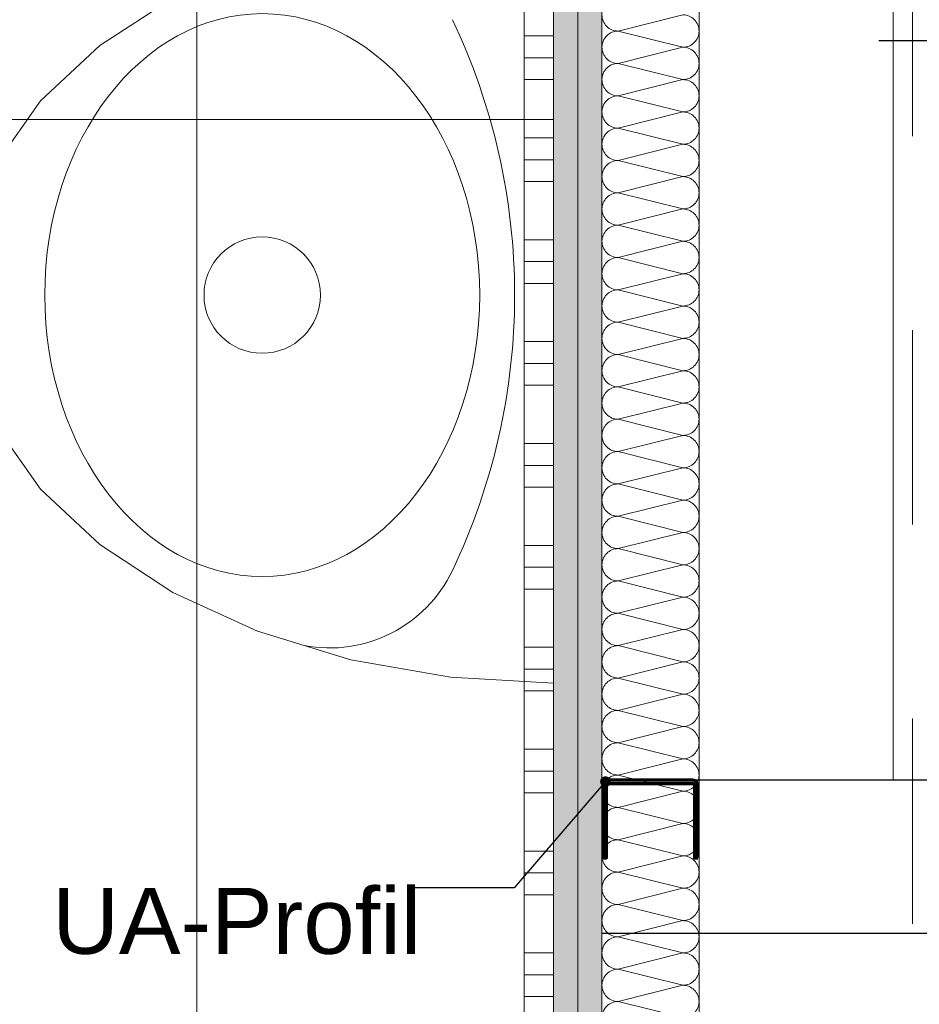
# Model space of a CAD drawing. Header units: metres. Extents: x -3.5 to 65.3, y -10.9 to 16.7.
# Tile 119 of 225: x 43.27 to 43.733, y 1.549 to 2.056. Entities that reach past the tile are written whole.
import ezdxf

# ---------------------------------------------------------------- set-up
doc = ezdxf.new("R2010")
doc.units = ezdxf.units.M
doc.header["$MEASUREMENT"] = 0
for name, pattern in [('DASHED', [0.015, 0.007, -0.008]), ('Strichlinie doppelt', [0.218722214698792, 0.105833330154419, -0.04233333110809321, 0.028222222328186, -0.04233333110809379]), ('Wipeout_Contour', [1, 0, -1])]:
    doc.linetypes.add(name, pattern=pattern)
for name, color, linetype in [('102 - Bemaßung_ Beschriftung.Detail_ Ausschnitt', 7, 'Continuous'), ('451 - Universal.Achsen Raster', 7, 'Continuous'), ('654 - Abdeckung.Wand Belag', 7, 'Continuous'), ('660 - Unterkonstruktion.Trockenbau', 7, 'Continuous'), ('Neubau_102 - Bemaßung_ Beschriftung.Detail_ Ausschnitt', 7, 'Continuous'), ('Neubau_606 - Struktur.Wand Innen Ausbau', 7, 'Continuous'), ('Neubau_650 - Abdeckung.Fußboden Aufbau', 7, 'Continuous'), ('Neubau_702 - Einrichtung.Möbel Sanitär', 7, 'Continuous'), ('Neubau_802 - HKLSE.Sanitär', 7, 'Continuous')]:
    doc.layers.add(name, color=color, linetype=linetype)
doc.styles.add('ERSTELLTER_STIL_1', font='txt')
doc.dimstyles.new('ERSTELLTER_STIL__1', dxfattribs={"dimtxt": 0.04, "dimasz": 0.02128, "dimexe": 0.18, "dimexo": 0.0625, "dimgap": 0, "dimtad": 1, "dimtih": 1, "dimtoh": 1, "dimzin": 0, "dimdsep": 46, "dimtxsty": 'ERSTELLTER_STIL_1', "dimblk": 'ARROWHEAD_2', "dimblk1": 'ARROWHEAD_2', "dimblk2": 'ARROWHEAD_2', "dimcen": 0.09, "dimse1": 1, "dimse2": 1, "dimclrd": 7, "dimclre": 7, "dimclrt": 7, "dimazin": 0, "dimtfac": 1, "dimtdec": 4, "dimtmove": 0, "dimatfit": 3, "dimfxl": 1, "dimtolj": 1, "dimtzin": 0, "dimarcsym": 0})
doc.dimstyles.new('ERSTELLTER_STIL__2', dxfattribs={"dimtxt": 0.04, "dimasz": 0.02128, "dimexe": 0.18, "dimexo": 0.0625, "dimgap": 0, "dimtad": 1, "dimtih": 1, "dimtoh": 1, "dimzin": 0, "dimdsep": 46, "dimtxsty": 'ERSTELLTER_STIL_1', "dimblk": 'ARROWHEAD_2', "dimblk1": 'ARROWHEAD_2', "dimblk2": 'ARROWHEAD_2', "dimcen": 0.09, "dimse1": 1, "dimse2": 1, "dimclrd": 7, "dimclre": 7, "dimclrt": 7, "dimazin": 0, "dimtfac": 1, "dimtdec": 4, "dimtmove": 2, "dimatfit": 3, "dimfxl": 1, "dimtolj": 1, "dimtzin": 0, "dimarcsym": 0})
doc.dimstyles.new('ERSTELLTER_STIL__3', dxfattribs={"dimtxt": 0.04, "dimasz": 0.02128, "dimexe": 0.18, "dimexo": 0.0625, "dimgap": 0, "dimtad": 1, "dimzin": 0, "dimdsep": 46, "dimtxsty": 'ERSTELLTER_STIL_1', "dimblk": 'ARROWHEAD_2', "dimblk1": 'ARROWHEAD_2', "dimblk2": 'ARROWHEAD_2', "dimcen": 0.09, "dimse1": 1, "dimse2": 1, "dimclrd": 7, "dimclre": 7, "dimclrt": 7, "dimazin": 0, "dimtfac": 1, "dimtdec": 4, "dimtmove": 0, "dimatfit": 3, "dimfxl": 1, "dimtolj": 1, "dimtzin": 0, "dimarcsym": 0})
doc.dimstyles.new('ERSTELLTER_STIL__6', dxfattribs={"dimtxt": 0.04, "dimasz": 0.02128, "dimexe": 0.18, "dimexo": 0.0625, "dimgap": 0, "dimtad": 1, "dimzin": 0, "dimdsep": 46, "dimtxsty": 'ERSTELLTER_STIL_1', "dimblk": 'ARROWHEAD_2', "dimblk1": 'ARROWHEAD_2', "dimblk2": 'ARROWHEAD_2', "dimcen": 0.09, "dimclrd": 7, "dimclre": 7, "dimclrt": 7, "dimazin": 0, "dimtfac": 1, "dimtdec": 4, "dimtmove": 0, "dimatfit": 3, "dimfxl": 1, "dimtolj": 1, "dimtzin": 0, "dimarcsym": 0})
doc.dimstyles.new('ERSTELLTER_STIL__7', dxfattribs={"dimtxt": 0.18, "dimasz": 0.010944, "dimexe": 0.18, "dimexo": 0.0625, "dimgap": 0, "dimtad": 0, "dimtih": 1, "dimtoh": 1, "dimdec": 4, "dimzin": 0, "dimdsep": 46, "dimcen": 0.09, "dimadec": 0, "dimazin": 0, "dimtfac": 1, "dimtdec": 4, "dimtmove": 0, "dimatfit": 3, "dimldrblk": 'ARROWHEAD_11', "dimfxl": 1, "dimtolj": 1, "dimtzin": 0, "dimarcsym": 0})
pattern_1 = [(45, (0, 0), (-0.007071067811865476, 0.007071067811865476), [0, -0.01])]

# ---------------------------------------------------------------- blocks, each defined once
blk = doc.blocks.new('*X67')
at = {"layer": 'Neubau_606 - Struktur.Wand Innen Ausbau', "color": 7, "linetype": 'Continuous', "lineweight": 5}
for p, q in [((43.57832191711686, 2.050013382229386), (43.61165524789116, 2.058346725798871)), ((43.57832191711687, 2.050013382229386), (43.61165525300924, 2.041680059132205)), ((43.57832192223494, 2.033346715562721), (43.61165525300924, 2.041680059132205)), ((43.57832192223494, 2.033346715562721), (43.61165525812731, 2.025013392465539)), ((43.57832192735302, 2.016680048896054), (43.61165525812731, 2.025013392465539)), ((43.57832192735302, 2.016680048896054), (43.61165526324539, 2.008346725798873)), ((43.57832193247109, 2.000013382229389), (43.61165526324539, 2.008346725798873)), ((43.57832193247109, 2.000013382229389), (43.61165526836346, 1.991680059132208)), ((43.57832193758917, 1.983346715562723), (43.61165526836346, 1.991680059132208)), ((43.57832193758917, 1.983346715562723), (43.61165527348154, 1.975013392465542)), ((43.57832194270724, 1.966680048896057), (43.61165527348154, 1.975013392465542)), ((43.57832194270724, 1.966680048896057), (43.61165527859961, 1.958346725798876)), ((43.57832194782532, 1.950013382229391), (43.61165527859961, 1.958346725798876)), ((43.57832194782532, 1.950013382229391), (43.61165528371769, 1.94168005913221)), ((43.57832195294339, 1.933346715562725), (43.61165528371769, 1.94168005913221)), ((43.57832195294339, 1.933346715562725), (43.61165528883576, 1.925013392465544)), ((43.57832195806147, 1.91668004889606), (43.61165528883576, 1.925013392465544)), ((43.57832195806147, 1.91668004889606), (43.61165529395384, 1.908346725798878)), ((43.57832196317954, 1.900013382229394), (43.61165529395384, 1.908346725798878)), ((43.57832196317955, 1.900013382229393), (43.61165529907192, 1.891680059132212)), ((43.57832196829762, 1.883346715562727), (43.61165529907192, 1.891680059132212)), ((43.57832196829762, 1.883346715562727), (43.61165530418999, 1.875013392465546)), ((43.5783219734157, 1.866680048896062), (43.61165530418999, 1.875013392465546)), ((43.5783219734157, 1.866680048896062), (43.61165530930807, 1.85834672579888)), ((43.57832197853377, 1.850013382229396), (43.61165530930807, 1.85834672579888)), ((43.57832197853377, 1.850013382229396), (43.61165531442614, 1.841680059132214)), ((43.57832198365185, 1.83334671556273), (43.61165531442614, 1.841680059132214)), ((43.57832198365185, 1.83334671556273), (43.61165531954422, 1.825013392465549)), ((43.57832198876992, 1.816680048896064), (43.61165531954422, 1.825013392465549)), ((43.57832198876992, 1.816680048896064), (43.61165532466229, 1.808346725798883)), ((43.578321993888, 1.800013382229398), (43.61165532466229, 1.808346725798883)), ((43.578321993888, 1.800013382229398), (43.61165532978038, 1.791680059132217)), ((43.57832199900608, 1.783346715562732), (43.61165532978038, 1.791680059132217)), ((43.57832199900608, 1.783346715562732), (43.61165533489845, 1.775013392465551)), ((43.57832200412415, 1.766680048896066), (43.61165533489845, 1.775013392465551)), ((43.57832200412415, 1.766680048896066), (43.61165534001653, 1.758346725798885)), ((43.57832200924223, 1.7500133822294), (43.61165534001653, 1.758346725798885)), ((43.57832200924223, 1.7500133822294), (43.6116553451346, 1.741680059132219)), ((43.5783220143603, 1.733346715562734), (43.6116553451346, 1.741680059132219)), ((43.5783220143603, 1.733346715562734), (43.61165535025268, 1.725013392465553)), ((43.57832201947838, 1.716680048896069), (43.61165535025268, 1.725013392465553)), ((43.57832201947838, 1.716680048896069), (43.61165535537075, 1.708346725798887)), ((43.57832202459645, 1.700013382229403), (43.61165535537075, 1.708346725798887)), ((43.57832202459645, 1.700013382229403), (43.61165536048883, 1.691680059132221)), ((43.57832202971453, 1.683346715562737), (43.61165536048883, 1.691680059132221)), ((43.57832202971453, 1.683346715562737), (43.6116553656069, 1.675013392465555)), ((43.5783220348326, 1.666680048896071), (43.6116553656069, 1.675013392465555)), ((43.5783220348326, 1.666680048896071), (43.61165537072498, 1.65834672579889)), ((43.57832203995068, 1.650013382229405), (43.61165537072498, 1.65834672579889)), ((43.57832203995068, 1.650013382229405), (43.61165537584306, 1.641680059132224)), ((43.57832204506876, 1.633346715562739), (43.61165537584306, 1.641680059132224)), ((43.57832204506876, 1.633346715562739), (43.61165538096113, 1.625013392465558)), ((43.57832205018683, 1.616680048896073), (43.61165538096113, 1.625013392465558)), ((43.57832205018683, 1.616680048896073), (43.61165538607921, 1.608346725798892)), ((43.57832205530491, 1.600013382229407), (43.61165538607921, 1.608346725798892)), ((43.57832205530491, 1.600013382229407), (43.61165539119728, 1.591680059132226)), ((43.57832206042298, 1.583346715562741), (43.61165539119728, 1.591680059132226)), ((43.57832206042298, 1.583346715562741), (43.61165539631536, 1.57501339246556)), ((43.57832206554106, 1.566680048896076), (43.61165539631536, 1.57501339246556)), ((43.57832206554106, 1.566680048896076), (43.61165540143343, 1.558346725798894)), ((43.57832207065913, 1.55001338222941), (43.61165540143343, 1.558346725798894)), ((43.57832207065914, 1.55001338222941), (43.61165540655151, 1.541680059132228))]:
    blk.add_line(p, q, dxfattribs=at)
for centre, radius, start, end in [((43.57832191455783, 2.058346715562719), 0.008333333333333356, 180.0000175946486, 270.0000175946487), ((43.61165525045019, 2.050013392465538), 0.0083333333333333, 1.759464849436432e-05, 90.00001759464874), ((43.57832191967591, 2.041680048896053), 0.008333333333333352, 90.00001759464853, 180.0000175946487), ((43.6116552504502, 2.050013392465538), 0.008333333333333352, 270.0000175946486, 1.759464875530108e-05), ((43.57832191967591, 2.041680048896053), 0.008333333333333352, 180.0000175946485, 270.0000175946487), ((43.61165525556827, 2.033346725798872), 0.008333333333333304, 1.759464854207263e-05, 90.0000175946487), ((43.57832192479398, 2.025013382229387), 0.008333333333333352, 90.00001759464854, 180.0000175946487), ((43.61165525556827, 2.033346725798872), 0.00833333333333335, 270.0000175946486, 1.759464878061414e-05), ((43.57832192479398, 2.025013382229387), 0.008333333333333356, 180.0000175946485, 270.0000175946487), ((43.61165526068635, 2.016680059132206), 0.008333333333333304, 1.759464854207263e-05, 90.0000175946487), ((43.57832192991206, 2.008346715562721), 0.008333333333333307, 90.00001759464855, 180.0000175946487), ((43.61165526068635, 2.016680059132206), 0.008333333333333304, 270.0000175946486, 1.759464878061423e-05), ((43.57832192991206, 2.008346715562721), 0.008333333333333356, 180.0000175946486, 270.0000175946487), ((43.61165526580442, 2.00001339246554), 0.0083333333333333, 1.759464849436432e-05, 90.00001759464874), ((43.57832193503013, 1.991680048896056), 0.008333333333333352, 90.00001759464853, 180.0000175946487), ((43.61165526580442, 2.000013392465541), 0.008333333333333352, 270.0000175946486, 1.759464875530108e-05), ((43.57832193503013, 1.991680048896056), 0.008333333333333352, 180.0000175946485, 270.0000175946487), ((43.6116552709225, 1.983346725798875), 0.008333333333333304, 1.759464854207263e-05, 90.0000175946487), ((43.57832194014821, 1.97501338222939), 0.008333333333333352, 90.00001759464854, 180.0000175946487), ((43.6116552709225, 1.983346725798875), 0.00833333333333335, 270.0000175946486, 1.759464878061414e-05), ((43.57832194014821, 1.97501338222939), 0.008333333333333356, 180.0000175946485, 270.0000175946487), ((43.61165527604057, 1.966680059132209), 0.008333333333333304, 1.759464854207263e-05, 90.0000175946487), ((43.57832194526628, 1.958346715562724), 0.008333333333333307, 90.00001759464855, 180.0000175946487), ((43.61165527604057, 1.966680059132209), 0.008333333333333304, 270.0000175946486, 1.759464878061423e-05), ((43.57832194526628, 1.958346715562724), 0.008333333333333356, 180.0000175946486, 270.0000175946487), ((43.61165528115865, 1.950013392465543), 0.0083333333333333, 1.759464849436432e-05, 90.00001759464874), ((43.57832195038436, 1.941680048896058), 0.008333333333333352, 90.00001759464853, 180.0000175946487), ((43.61165528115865, 1.950013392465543), 0.008333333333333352, 270.0000175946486, 1.759464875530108e-05), ((43.57832195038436, 1.941680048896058), 0.008333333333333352, 180.0000175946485, 270.0000175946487), ((43.61165528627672, 1.933346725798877), 0.008333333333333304, 1.759464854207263e-05, 90.0000175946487), ((43.57832195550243, 1.925013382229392), 0.008333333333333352, 90.00001759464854, 180.0000175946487), ((43.61165528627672, 1.933346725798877), 0.00833333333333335, 270.0000175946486, 1.759464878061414e-05), ((43.57832195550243, 1.925013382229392), 0.008333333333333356, 180.0000175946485, 270.0000175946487), ((43.6116552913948, 1.916680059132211), 0.008333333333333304, 1.759464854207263e-05, 90.0000175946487), ((43.57832196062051, 1.908346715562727), 0.008333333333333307, 90.00001759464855, 180.0000175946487), ((43.6116552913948, 1.916680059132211), 0.008333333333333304, 270.0000175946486, 1.759464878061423e-05), ((43.57832196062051, 1.908346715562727), 0.008333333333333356, 180.0000175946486, 270.0000175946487), ((43.61165529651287, 1.900013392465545), 0.0083333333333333, 1.759464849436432e-05, 90.00001759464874), ((43.57832196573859, 1.891680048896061), 0.008333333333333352, 90.00001759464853, 180.0000175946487), ((43.61165529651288, 1.900013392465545), 0.008333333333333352, 270.0000175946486, 1.759464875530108e-05), ((43.57832196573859, 1.891680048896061), 0.008333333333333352, 180.0000175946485, 270.0000175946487), ((43.61165530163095, 1.883346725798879), 0.008333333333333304, 1.759464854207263e-05, 90.0000175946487), ((43.57832197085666, 1.875013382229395), 0.008333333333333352, 90.00001759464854, 180.0000175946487), ((43.61165530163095, 1.883346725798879), 0.00833333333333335, 270.0000175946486, 1.759464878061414e-05), ((43.57832197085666, 1.875013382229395), 0.008333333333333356, 180.0000175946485, 270.0000175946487), ((43.61165530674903, 1.866680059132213), 0.008333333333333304, 1.759464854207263e-05, 90.0000175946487), ((43.57832197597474, 1.858346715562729), 0.008333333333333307, 90.00001759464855, 180.0000175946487), ((43.61165530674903, 1.866680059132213), 0.008333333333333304, 270.0000175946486, 1.759464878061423e-05), ((43.57832197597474, 1.858346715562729), 0.008333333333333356, 180.0000175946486, 270.0000175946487), ((43.6116553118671, 1.850013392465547), 0.0083333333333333, 1.759464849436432e-05, 90.00001759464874), ((43.57832198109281, 1.841680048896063), 0.008333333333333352, 90.00001759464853, 180.0000175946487), ((43.6116553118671, 1.850013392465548), 0.008333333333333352, 270.0000175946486, 1.759464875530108e-05), ((43.57832198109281, 1.841680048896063), 0.008333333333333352, 180.0000175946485, 270.0000175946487), ((43.61165531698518, 1.833346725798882), 0.008333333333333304, 1.759464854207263e-05, 90.0000175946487), ((43.57832198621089, 1.825013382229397), 0.008333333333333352, 90.00001759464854, 180.0000175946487), ((43.61165531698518, 1.833346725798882), 0.00833333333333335, 270.0000175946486, 1.759464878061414e-05), ((43.57832198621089, 1.825013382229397), 0.008333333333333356, 180.0000175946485, 270.0000175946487), ((43.61165532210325, 1.816680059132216), 0.008333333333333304, 1.759464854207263e-05, 90.0000175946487), ((43.57832199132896, 1.808346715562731), 0.008333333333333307, 90.00001759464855, 180.0000175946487), ((43.61165532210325, 1.816680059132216), 0.008333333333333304, 270.0000175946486, 1.759464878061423e-05), ((43.57832199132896, 1.808346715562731), 0.008333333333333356, 180.0000175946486, 270.0000175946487), ((43.61165532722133, 1.80001339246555), 0.0083333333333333, 1.759464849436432e-05, 90.00001759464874), ((43.57832199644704, 1.791680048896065), 0.008333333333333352, 90.00001759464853, 180.0000175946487), ((43.61165532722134, 1.80001339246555), 0.008333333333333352, 270.0000175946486, 1.759464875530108e-05), ((43.57832199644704, 1.791680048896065), 0.008333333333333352, 180.0000175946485, 270.0000175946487), ((43.61165533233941, 1.783346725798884), 0.008333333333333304, 1.759464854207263e-05, 90.0000175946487), ((43.57832200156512, 1.775013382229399), 0.008333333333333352, 90.00001759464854, 180.0000175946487), ((43.61165533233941, 1.783346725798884), 0.00833333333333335, 270.0000175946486, 1.759464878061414e-05), ((43.57832200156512, 1.775013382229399), 0.008333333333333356, 180.0000175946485, 270.0000175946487), ((43.61165533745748, 1.766680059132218), 0.008333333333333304, 1.759464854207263e-05, 90.0000175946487), ((43.57832200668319, 1.758346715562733), 0.008333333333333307, 90.00001759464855, 180.0000175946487), ((43.61165533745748, 1.766680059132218), 0.008333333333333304, 270.0000175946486, 1.759464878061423e-05), ((43.57832200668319, 1.758346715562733), 0.008333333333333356, 180.0000175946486, 270.0000175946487), ((43.61165534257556, 1.750013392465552), 0.0083333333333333, 1.759464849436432e-05, 90.00001759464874), ((43.57832201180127, 1.741680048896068), 0.008333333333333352, 90.00001759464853, 180.0000175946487), ((43.61165534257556, 1.750013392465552), 0.008333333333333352, 270.0000175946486, 1.759464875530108e-05), ((43.57832201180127, 1.741680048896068), 0.008333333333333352, 180.0000175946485, 270.0000175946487), ((43.61165534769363, 1.733346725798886), 0.008333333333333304, 1.759464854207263e-05, 90.0000175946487), ((43.57832201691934, 1.725013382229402), 0.008333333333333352, 90.00001759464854, 180.0000175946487), ((43.61165534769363, 1.733346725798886), 0.00833333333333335, 270.0000175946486, 1.759464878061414e-05), ((43.57832201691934, 1.725013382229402), 0.008333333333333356, 180.0000175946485, 270.0000175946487), ((43.61165535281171, 1.71668005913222), 0.008333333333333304, 1.759464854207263e-05, 90.0000175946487), ((43.57832202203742, 1.708346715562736), 0.008333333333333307, 90.00001759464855, 180.0000175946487), ((43.61165535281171, 1.71668005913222), 0.008333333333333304, 270.0000175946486, 1.759464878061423e-05), ((43.57832202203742, 1.708346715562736), 0.008333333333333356, 180.0000175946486, 270.0000175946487), ((43.61165535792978, 1.700013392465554), 0.0083333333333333, 1.759464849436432e-05, 90.00001759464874), ((43.57832202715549, 1.69168004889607), 0.008333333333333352, 90.00001759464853, 180.0000175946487), ((43.61165535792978, 1.700013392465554), 0.008333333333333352, 270.0000175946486, 1.759464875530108e-05), ((43.57832202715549, 1.69168004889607), 0.008333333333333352, 180.0000175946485, 270.0000175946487), ((43.61165536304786, 1.683346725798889), 0.008333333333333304, 1.759464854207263e-05, 90.0000175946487), ((43.57832203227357, 1.675013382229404), 0.008333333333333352, 90.00001759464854, 180.0000175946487), ((43.61165536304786, 1.683346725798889), 0.00833333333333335, 270.0000175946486, 1.759464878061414e-05), ((43.57832203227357, 1.675013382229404), 0.008333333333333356, 180.0000175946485, 270.0000175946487), ((43.61165536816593, 1.666680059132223), 0.008333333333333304, 1.759464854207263e-05, 90.0000175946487), ((43.57832203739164, 1.658346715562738), 0.008333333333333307, 90.00001759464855, 180.0000175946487), ((43.61165536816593, 1.666680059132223), 0.008333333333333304, 270.0000175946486, 1.759464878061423e-05), ((43.57832203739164, 1.658346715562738), 0.008333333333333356, 180.0000175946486, 270.0000175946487), ((43.61165537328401, 1.650013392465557), 0.0083333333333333, 1.759464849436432e-05, 90.00001759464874), ((43.57832204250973, 1.641680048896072), 0.008333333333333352, 90.00001759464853, 180.0000175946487), ((43.61165537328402, 1.650013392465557), 0.008333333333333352, 270.0000175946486, 1.759464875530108e-05), ((43.57832204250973, 1.641680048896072), 0.008333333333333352, 180.0000175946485, 270.0000175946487), ((43.61165537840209, 1.633346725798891), 0.008333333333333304, 1.759464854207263e-05, 90.0000175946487), ((43.5783220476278, 1.625013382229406), 0.008333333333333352, 90.00001759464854, 180.0000175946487), ((43.61165537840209, 1.633346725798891), 0.00833333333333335, 270.0000175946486, 1.759464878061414e-05), ((43.5783220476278, 1.625013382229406), 0.008333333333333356, 180.0000175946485, 270.0000175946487), ((43.61165538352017, 1.616680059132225), 0.008333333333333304, 1.759464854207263e-05, 90.0000175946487), ((43.57832205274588, 1.60834671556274), 0.008333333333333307, 90.00001759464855, 180.0000175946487), ((43.61165538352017, 1.616680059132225), 0.008333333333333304, 270.0000175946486, 1.759464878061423e-05), ((43.57832205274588, 1.60834671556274), 0.008333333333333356, 180.0000175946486, 270.0000175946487), ((43.61165538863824, 1.600013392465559), 0.0083333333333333, 1.759464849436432e-05, 90.00001759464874), ((43.57832205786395, 1.591680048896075), 0.008333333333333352, 90.00001759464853, 180.0000175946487), ((43.61165538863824, 1.600013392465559), 0.008333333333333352, 270.0000175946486, 1.759464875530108e-05), ((43.57832205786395, 1.591680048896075), 0.008333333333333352, 180.0000175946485, 270.0000175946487), ((43.61165539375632, 1.583346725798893), 0.008333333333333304, 1.759464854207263e-05, 90.0000175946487), ((43.57832206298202, 1.575013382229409), 0.008333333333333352, 90.00001759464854, 180.0000175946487), ((43.61165539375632, 1.583346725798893), 0.00833333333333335, 270.0000175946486, 1.759464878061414e-05), ((43.57832206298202, 1.575013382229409), 0.008333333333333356, 180.0000175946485, 270.0000175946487), ((43.61165539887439, 1.566680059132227), 0.008333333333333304, 1.759464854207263e-05, 90.0000175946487), ((43.5783220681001, 1.558346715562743), 0.008333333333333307, 90.00001759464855, 180.0000175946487), ((43.61165539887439, 1.566680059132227), 0.008333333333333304, 270.0000175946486, 1.759464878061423e-05), ((43.5783220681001, 1.558346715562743), 0.008333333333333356, 180.0000175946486, 270.0000175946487), ((43.61165540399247, 1.550013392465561), 0.0083333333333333, 1.759464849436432e-05, 90.00001759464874), ((43.57832207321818, 1.541680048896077), 0.008333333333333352, 90.00001759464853, 180.0000175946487), ((43.61165540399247, 1.550013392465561), 0.008333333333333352, 270.0000175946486, 1.759464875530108e-05)]:
    blk.add_arc(centre, radius, start, end, dxfattribs=at)
blk = doc.blocks.new('*X96')
at = {"layer": '654 - Abdeckung.Wand Belag', "color": 7, "linetype": 'Continuous', "lineweight": 5}
for p, q in [((43.52998697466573, 2.047500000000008), (43.54498697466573, 2.047500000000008)), ((43.52998696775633, 2.036250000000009), (43.54498696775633, 2.036250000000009)), ((43.52998696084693, 2.025000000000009), (43.54498696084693, 2.025000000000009)), ((43.52998694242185, 1.995000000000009), (43.54498694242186, 1.995000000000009)), ((43.52998693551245, 1.983750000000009), (43.54498693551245, 1.983750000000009)), ((43.52998692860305, 1.972500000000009), (43.54498692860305, 1.972500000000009)), ((43.52998691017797, 1.942500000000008), (43.54498691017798, 1.942500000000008)), ((43.52998690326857, 1.931250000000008), (43.54498690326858, 1.931250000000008)), ((43.52998689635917, 1.920000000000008), (43.54498689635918, 1.920000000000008)), ((43.5299868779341, 1.890000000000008), (43.5449868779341, 1.890000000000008)), ((43.5299868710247, 1.878750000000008), (43.5449868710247, 1.878750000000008)), ((43.52998686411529, 1.867500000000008), (43.54498686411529, 1.867500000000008)), ((43.52998684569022, 1.837500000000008), (43.54498684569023, 1.837500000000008)), ((43.52998683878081, 1.826250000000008), (43.54498683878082, 1.826250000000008)), ((43.52998683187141, 1.815000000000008), (43.54498683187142, 1.815000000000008)), ((43.52998681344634, 1.785000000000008), (43.54498681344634, 1.785000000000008)), ((43.52998680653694, 1.773750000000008), (43.54498680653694, 1.773750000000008)), ((43.52998679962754, 1.762500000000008), (43.54498679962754, 1.762500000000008)), ((43.52998678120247, 1.732500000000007), (43.54498678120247, 1.732500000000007)), ((43.52998677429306, 1.721250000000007), (43.54498677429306, 1.721250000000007)), ((43.52998676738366, 1.710000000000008), (43.54498676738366, 1.710000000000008)), ((43.52998674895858, 1.680000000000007), (43.54498674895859, 1.680000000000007)), ((43.52998674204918, 1.668750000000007), (43.54498674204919, 1.668750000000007)), ((43.52998673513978, 1.657500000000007), (43.54498673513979, 1.657500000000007)), ((43.52998671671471, 1.627500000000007), (43.54498671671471, 1.627500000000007)), ((43.52998670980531, 1.616250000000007), (43.54498670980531, 1.616250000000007)), ((43.5299867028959, 1.605000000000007), (43.5449867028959, 1.605000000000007)), ((43.52998668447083, 1.575000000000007), (43.54498668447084, 1.575000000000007)), ((43.52998667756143, 1.563750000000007), (43.54498667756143, 1.563750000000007)), ((43.52998667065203, 1.552500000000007), (43.54498667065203, 1.552500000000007))]:
    blk.add_line(p, q, dxfattribs=at)
blk = doc.blocks.new('*D177')
at = {"layer": '102 - Bemaßung_ Beschriftung.Detail_ Ausschnitt', "color": 7, "linetype": 'Continuous', "lineweight": 5}
for p, q in [((41.86494027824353, 1.076299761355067), (41.86494027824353, 1.118299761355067)), ((43.54498796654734, 1.076299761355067), (43.54498796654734, 1.118299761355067)), ((41.85185655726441, 1.083299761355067), (41.8680223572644, 1.111299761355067)), ((41.87302317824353, 1.111299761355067), (41.85685737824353, 1.083299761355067)), ((43.55307086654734, 1.111299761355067), (43.53690506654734, 1.083299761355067)), ((41.86494027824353, 1.097299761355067), (43.54498796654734, 1.097299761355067))]:
    blk.add_line(p, q, dxfattribs=at)
at = {"layer": '102 - Bemaßung_ Beschriftung.Detail_ Ausschnitt', "color": 7, "lineweight": 5, "insert": (42.65175252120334, 1.105299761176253), "char_height": 0.04, "attachment_point": 7, "style": 'ERSTELLTER_STIL_1'}
blk.add_mtext('\\A1;{\\pql;\\fArial|b0|i0|c0|p38;1,68}', dxfattribs=at)
blk = doc.blocks.new('ARROWHEAD_2')
at = {"color": 0, "linetype": 'Continuous', "lineweight": 0}
for p, q in [((-0.3781315, -0.655), (0.3781315, 0.655)), ((0, 0), (-1, 0))]:
    blk.add_line(p, q, dxfattribs=at)
blk = doc.blocks.new('*D178')
at = {"layer": '102 - Bemaßung_ Beschriftung.Detail_ Ausschnitt', "color": 7, "linetype": 'Continuous', "lineweight": 5}
for p, q in [((43.54498796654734, 1.076299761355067), (43.54498796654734, 1.118299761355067)), ((43.61998899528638, 1.076299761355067), (43.61998899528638, 1.118299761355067)), ((43.55307086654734, 1.111299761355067), (43.53690506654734, 1.083299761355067)), ((43.62807189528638, 1.111299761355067), (43.61190609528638, 1.083299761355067)), ((43.54498796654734, 1.097299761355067), (43.61998899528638, 1.097299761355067))]:
    blk.add_line(p, q, dxfattribs=at)
at = {"layer": '102 - Bemaßung_ Beschriftung.Detail_ Ausschnitt', "color": 7, "lineweight": 5, "insert": (43.55729438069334, 1.116363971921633), "char_height": 0.04, "attachment_point": 7, "style": 'ERSTELLTER_STIL_1'}
blk.add_mtext('\\A1;{\\pql;\\fArial|b0|i0|c0|p38;7\\fArial|b0|i0|c0|p38;\\A1{\\H.66x;\\S5^  ;}}', dxfattribs=at)
at = {"color": 254, "linetype": 'Wipeout_Contour', "lineweight": 0, "ltscale": 174.4006806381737}
blk.add_wipeout([(43.54872295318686, 1.1082269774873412), (43.61625400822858, 1.1082269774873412), (43.61625400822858, 1.1653698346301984), (43.54872295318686, 1.1653698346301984)], dxfattribs=at).dxf.layer = '102 - Bemaßung_ Beschriftung.Detail_ Ausschnitt'
blk = doc.blocks.new('*D179')
at = {"layer": '102 - Bemaßung_ Beschriftung.Detail_ Ausschnitt', "color": 7, "linetype": 'Continuous', "lineweight": 5}
for p, q in [((43.61998899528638, 1.076299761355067), (43.61998899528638, 1.118299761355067)), ((43.86498945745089, 1.076299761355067), (43.86498945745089, 1.118299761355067)), ((43.62807189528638, 1.111299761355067), (43.61190609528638, 1.083299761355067)), ((43.87307236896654, 1.111299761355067), (43.85690656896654, 1.083299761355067)), ((43.61998899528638, 1.097299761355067), (43.86498945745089, 1.097299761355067))]:
    blk.add_line(p, q, dxfattribs=at)
at = {"layer": '102 - Bemaßung_ Beschriftung.Detail_ Ausschnitt', "color": 7, "lineweight": 5, "insert": (43.70211793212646, 1.104865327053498), "char_height": 0.04, "attachment_point": 7, "style": 'ERSTELLTER_STIL_1'}
blk.add_mtext('\\A1;{\\pql;\\fArial|b0|i0|c0|p38;24\\fArial|b0|i0|c0|p38;\\A1{\\H.66x;\\S5^  ;}}', dxfattribs=at)
blk = doc.blocks.new('*D253')
at = {"layer": '102 - Bemaßung_ Beschriftung.Detail_ Ausschnitt', "color": 7, "linetype": 'Continuous', "lineweight": 5}
for p, q in [((43.5449891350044, 2.77398178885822), (43.5449891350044, 2.815981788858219)), ((43.56998882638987, 2.77398178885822), (43.56998882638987, 2.815981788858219)), ((43.5530720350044, 2.808981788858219), (43.5369062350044, 2.78098178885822)), ((43.57807180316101, 2.808981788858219), (43.56190600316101, 2.78098178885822)), ((43.5312971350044, 2.79498178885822), (43.5449891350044, 2.79498178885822)), ((43.5449891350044, 2.79498178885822), (43.56998882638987, 2.79498178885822))]:
    blk.add_line(p, q, dxfattribs=at)
at = {"layer": '102 - Bemaßung_ Beschriftung.Detail_ Ausschnitt', "color": 7, "lineweight": 5, "insert": (43.54479426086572, 2.81706620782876), "char_height": 0.04, "attachment_point": 7, "style": 'ERSTELLTER_STIL_1'}
blk.add_mtext('\\A1;{\\pql;\\fArial|b0|i0|c0|p38;2\\fArial|b0|i0|c0|p38;\\A1{\\H.66x;\\S5^  ;}}', dxfattribs=at)
at = {"color": 254, "linetype": 'Wipeout_Contour', "lineweight": 0, "ltscale": 174.6604524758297}
blk.add_wipeout([(43.53622283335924, 2.808929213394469), (43.60375388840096, 2.808929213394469), (43.60375388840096, 2.866072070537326), (43.53622283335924, 2.866072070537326)], dxfattribs=at).dxf.layer = '102 - Bemaßung_ Beschriftung.Detail_ Ausschnitt'
blk = doc.blocks.new('*D254')
at = {"layer": '102 - Bemaßung_ Beschriftung.Detail_ Ausschnitt', "color": 7, "linetype": 'Continuous', "lineweight": 5}
for p, q in [((43.71998890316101, 2.77398178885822), (43.71998890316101, 2.815981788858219)), ((43.57807180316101, 2.808981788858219), (43.56190600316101, 2.78098178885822)), ((43.72807180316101, 2.808981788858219), (43.71190600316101, 2.78098178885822)), ((43.56998890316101, 2.79498178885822), (43.71998890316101, 2.79498178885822))]:
    blk.add_line(p, q, dxfattribs=at)
at = {"layer": '102 - Bemaßung_ Beschriftung.Detail_ Ausschnitt', "color": 7, "lineweight": 5, "insert": (43.61463450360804, 2.802981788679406), "char_height": 0.04, "attachment_point": 7, "style": 'ERSTELLTER_STIL_1'}
blk.add_mtext('\\A1;{\\pql;\\fArial|b0|i0|c0|p38;15}', dxfattribs=at)
at = {"color": 254, "linetype": 'Wipeout_Contour', "lineweight": 0, "ltscale": 174.6604524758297}
blk.add_wipeout([(43.53622283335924, 2.808929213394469), (43.60375388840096, 2.808929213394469), (43.60375388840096, 2.866072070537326), (43.53622283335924, 2.866072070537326)], dxfattribs=at).dxf.layer = '102 - Bemaßung_ Beschriftung.Detail_ Ausschnitt'
blk = doc.blocks.new('*D255')
at = {"layer": '102 - Bemaßung_ Beschriftung.Detail_ Ausschnitt', "color": 7, "linetype": 'Continuous', "lineweight": 5}
for p, q in [((43.71998890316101, 2.77398178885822), (43.71998890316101, 2.815981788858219)), ((43.75998980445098, 2.77398178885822), (43.75998980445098, 2.815981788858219)), ((43.72807180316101, 2.808981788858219), (43.71190600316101, 2.78098178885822)), ((43.76807270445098, 2.808981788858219), (43.75190690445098, 2.78098178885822)), ((43.71998890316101, 2.79498178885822), (43.75998980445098, 2.79498178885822))]:
    blk.add_line(p, q, dxfattribs=at)
at = {"layer": '102 - Bemaßung_ Beschriftung.Detail_ Ausschnitt', "color": 7, "lineweight": 5, "insert": (43.72667727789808, 2.80519117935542), "char_height": 0.04, "attachment_point": 7, "style": 'ERSTELLTER_STIL_1'}
blk.add_mtext('\\A1;{\\pql;\\fArial|b0|i0|c0|p38;4}', dxfattribs=at)
blk = doc.blocks.new('*D272')
at = {"layer": '102 - Bemaßung_ Beschriftung.Detail_ Ausschnitt', "color": 7, "linetype": 'Continuous', "lineweight": 5}
for p, q in [((43.03098879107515, 1.67207972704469), (43.05898879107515, 1.65591392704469)), ((43.06598879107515, 1.66399682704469), (43.02398879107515, 1.66399682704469)), ((43.04498879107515, 1.383998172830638), (43.04498879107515, 1.66399682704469)), ((43.03098879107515, 1.392081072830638), (43.05898879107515, 1.375915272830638)), ((43.06598879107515, 1.383998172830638), (43.02398879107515, 1.383998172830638))]:
    blk.add_line(p, q, dxfattribs=at)
at = {"layer": '102 - Bemaßung_ Beschriftung.Detail_ Ausschnitt', "color": 7, "lineweight": 5, "insert": (43.03698879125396, 1.493643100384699), "char_height": 0.04, "attachment_point": 7, "rotation": 90, "style": 'ERSTELLTER_STIL_1'}
blk.add_mtext('\\A1;{\\pql;\\fArial|b0|i0|c0|p38;28}', dxfattribs=at)
blk = doc.blocks.new('*D273')
at = {"layer": '102 - Bemaßung_ Beschriftung.Detail_ Ausschnitt', "color": 7, "linetype": 'Continuous', "lineweight": 5}
for p, q in [((43.03098879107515, 2.172079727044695), (43.05898879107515, 2.155913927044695)), ((43.06598879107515, 2.163996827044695), (43.02398879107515, 2.163996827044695)), ((43.04498879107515, 1.66399682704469), (43.04498879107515, 2.163996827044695)), ((43.03098879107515, 1.67207972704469), (43.05898879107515, 1.65591392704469)), ((43.06598879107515, 1.66399682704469), (43.02398879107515, 1.66399682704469))]:
    blk.add_line(p, q, dxfattribs=at)
at = {"layer": '102 - Bemaßung_ Beschriftung.Detail_ Ausschnitt', "color": 7, "lineweight": 5, "insert": (43.03698879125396, 1.883642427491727), "char_height": 0.04, "attachment_point": 7, "rotation": 90, "style": 'ERSTELLTER_STIL_1'}
blk.add_mtext('\\A1;{\\pql;\\fArial|b0|i0|c0|p38;50}', dxfattribs=at)
blk = doc.blocks.new('*D399')
at = {"layer": '102 - Bemaßung_ Beschriftung.Detail_ Ausschnitt', "color": 7, "linetype": 'Continuous', "lineweight": 5}
for p, q in [((43.21198916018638, 0.9762997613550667), (43.21198916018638, 1.018299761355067)), ((43.54498915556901, 0.9762997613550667), (43.54498915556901, 1.018299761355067)), ((43.22007206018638, 1.011299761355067), (43.20390626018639, 0.9832997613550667)), ((43.53690625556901, 0.9832997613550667), (43.55307205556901, 1.011299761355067)), ((43.21198916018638, 0.9972997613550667), (43.54498915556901, 0.9972997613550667)), ((43.54498915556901, 0.9972997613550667), (43.55868115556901, 0.9972997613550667))]:
    blk.add_line(p, q, dxfattribs=at)
at = {"layer": '102 - Bemaßung_ Beschriftung.Detail_ Ausschnitt', "color": 7, "lineweight": 5, "insert": (43.33811785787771, 1.004614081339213), "char_height": 0.04, "attachment_point": 7, "style": 'ERSTELLTER_STIL_1'}
blk.add_mtext('\\A1;{\\pql;\\fArial|b0|i0|c0|p38;33\\fArial|b0|i0|c0|p38;\\A1{\\H.66x;\\S3^  ;}}', dxfattribs=at)
blk = doc.blocks.new('*D428')
at = {"layer": '102 - Bemaßung_ Beschriftung.Detail_ Ausschnitt', "color": 7, "linetype": 'Continuous', "lineweight": 5}
for p, q in [((43.34736669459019, 3.72808139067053), (43.3753666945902, 3.71191559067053)), ((43.9649899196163, 3.71999849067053), (43.34036669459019, 3.71999849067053)), ((43.3613666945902, 0.7099822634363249), (43.3613666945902, 3.71999849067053)), ((43.34736669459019, 0.7180651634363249), (43.3753666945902, 0.7018993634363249)), ((43.72998899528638, 0.7099822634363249), (43.34036669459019, 0.7099822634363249)), ((43.3613666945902, 0.6962902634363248), (43.3613666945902, 0.7099822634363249))]:
    blk.add_line(p, q, dxfattribs=at)
at = {"color": 254, "linetype": 'Wipeout_Contour', "lineweight": 0, "ltscale": 173.5712449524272}
blk.add_wipeout([(43.36086669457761, 2.154278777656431), (43.36086669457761, 2.2757019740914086), (43.30586669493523, 2.2757019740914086), (43.30586669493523, 2.154278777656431)], dxfattribs=at).dxf.layer = '102 - Bemaßung_ Beschriftung.Detail_ Ausschnitt'
at = {"layer": '102 - Bemaßung_ Beschriftung.Detail_ Ausschnitt', "color": 7, "lineweight": 5, "insert": (43.35336669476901, 2.161778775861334), "char_height": 0.04, "attachment_point": 7, "rotation": 90, "style": 'ERSTELLTER_STIL_1'}
blk.add_mtext('\\A1;{\\pql;\\fArial|b0|i0|c0|p38;3,01}', dxfattribs=at)
blk = doc.blocks.new('ARROWHEAD_11')
at = {"color": 0, "linetype": 'Continuous', "lineweight": 0}
blk.add_line((0, 0), (-1, 0), dxfattribs=at)
at = {"color": 0, "linetype": 'Continuous', "lineweight": 0, "const_width": 0.25, "flags": 128}
blk.add_lwpolyline([(-0.125, 0, 1), (0.125, 0, 1)], format="xyb", close=True, dxfattribs=at)

msp = doc.modelspace()

# ---------------------------------------------------------------- hatches: boundary and pattern name
at = {"layer": 'Neubau_606 - Struktur.Wand Innen Ausbau', "linetype": 'Continuous', "lineweight": 0, "true_color": 0x000000}
h = msp.add_hatch(dxfattribs=at)
h.set_pattern_fill('Gips_0001', color=18, style=0, pattern_type=2)
h.set_pattern_definition(pattern_1)
h.paths.add_polyline_path([(43.5449879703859, 4.047501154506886), (43.5449891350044, 0.2550000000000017), (43.55748913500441, 0.2550000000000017), (43.55748797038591, 4.047501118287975)])
h = msp.add_hatch(dxfattribs=at)
h.set_pattern_fill('Gips_0001', color=18, style=0, pattern_type=2)
h.set_pattern_definition(pattern_1)
h.paths.add_polyline_path([(43.56998799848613, 4.035001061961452), (43.55748797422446, 4.035001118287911), (43.55748915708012, 0.2550000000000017), (43.56998912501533, 0.2550000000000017)])
at = {"layer": 'Neubau_650 - Abdeckung.Fußboden Aufbau', "linetype": 'Continuous', "lineweight": 13, "true_color": 0xafafaf}
h = msp.add_hatch(dxfattribs=at)
h.set_pattern_fill('Raster_60x60_Fuge_2mm_0001', color=253, style=0, pattern_type=2)
h.set_pattern_definition([(0, (42.60998891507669, 3.809998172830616), (0, 0.602), []), (90, (42.60998891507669, 3.809998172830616), (-0.602, 0), [])])
h.paths.add_polyline_path([(42.32498899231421, 3.809998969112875), (40.37997499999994, 3.810000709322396), (40.37997499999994, 0.2550001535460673), (43.54498915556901, 0.2550001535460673), (43.54498899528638, 0.3299999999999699, -0.414213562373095), (43.49498899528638, 0.2799999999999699, -0.414213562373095), (43.44498899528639, 0.3299999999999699, -0.414213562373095), (43.3949889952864, 0.2799999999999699, -0.414213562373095), (43.34498899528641, 0.3299999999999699, -0.414213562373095), (43.3949889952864, 0.3799999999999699, -0.414213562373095), (43.44498899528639, 0.3299999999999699, -0.414213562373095), (43.49498899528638, 0.3799999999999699, -0.414213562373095), (43.54498899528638, 0.3299999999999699), (43.54498915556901, 3.809998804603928), (43.20998889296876, 3.809998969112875), (43.20998889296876, 3.934999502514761), (42.32498899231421, 3.934999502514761)])

# ---------------------------------------------------------------- linework, layer by layer
at = {"layer": '654 - Abdeckung.Wand Belag', "color": 7, "linetype": 'Continuous', "lineweight": 5, "flags": 128}
for points in [[(43.52998804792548, 3.794998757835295), (43.52998588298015, 0.2699999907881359)], [(43.54498587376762, 0.2550000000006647), (43.54498804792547, 3.794998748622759)]]:
    msp.add_lwpolyline(points, dxfattribs=at)
at = {"layer": 'Neubau_606 - Struktur.Wand Innen Ausbau', "color": 1, "linetype": 'Continuous', "lineweight": 5}
for p, q in [((43.55748797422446, 4.035001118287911), (43.55748913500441, 0.2550000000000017)), ((43.56998798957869, 3.985001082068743), (43.56998899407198, 0.7099822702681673))]:
    msp.add_line(p, q, dxfattribs=at)
at = {"layer": 'Neubau_606 - Struktur.Wand Innen Ausbau', "color": 1, "linetype": 'Continuous', "lineweight": 5, "flags": 128}
for points in [[(43.61998899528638, 0.7099822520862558), (43.61998798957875, 3.985000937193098)], [(43.54498804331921, 3.809998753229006), (43.5449891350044, 0.2550000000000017)]]:
    msp.add_lwpolyline(points, dxfattribs=at)
at = {"layer": 'Neubau_650 - Abdeckung.Fußboden Aufbau', "color": 1, "linetype": 'Continuous', "lineweight": 13, "flags": 128}
msp.add_lwpolyline([(43.20998889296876, 3.934999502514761), (43.20998889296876, 3.809998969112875), (43.54498915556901, 3.809998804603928), (43.54498915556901, 0.3299999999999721)], dxfattribs=at)
at = {"layer": 'Neubau_702 - Einrichtung.Möbel Sanitär', "color": 1, "linetype": 'Continuous', "lineweight": 9, "flags": 128}
msp.add_lwpolyline([(43.54498990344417, 1.713992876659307), (43.49202724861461, 1.717032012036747), (43.44067391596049, 1.726055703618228), (43.39249025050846, 1.740789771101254), (43.34894028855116, 1.760786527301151), (43.31134727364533, 1.785438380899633), (43.2808534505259, 1.813996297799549), (43.25838535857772, 1.845592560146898), (43.24462567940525, 1.879267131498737), (43.2399924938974, 1.913996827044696), (43.24462657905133, 1.948726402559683), (43.25838713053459, 1.982400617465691), (43.28085604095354, 2.013996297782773), (43.31135060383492, 2.042553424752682), (43.34894425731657, 2.06720430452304), (43.39249473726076, 2.087199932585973), (43.44067878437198, 2.101932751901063), (43.49203235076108, 2.110955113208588), (43.54499508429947, 2.113992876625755), (43.54499249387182, 1.913992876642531)], close=True, dxfattribs=at)
at = {"layer": 'Neubau_702 - Einrichtung.Möbel Sanitär', "color": 1, "linetype": 'Continuous', "lineweight": 9}
msp.add_circle((43.3949924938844, 1.913994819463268), 0.03, dxfattribs=at)
for centre, radius, start, end in [((43.19484321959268, 1.913997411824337), 0.3301492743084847, 359.999257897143, 25.45183625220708), ((43.19484321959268, 1.913997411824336), 0.3301492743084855, 334.5466799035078, 359.9992578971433), ((43.42972126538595, 1.80220113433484), 0.07002218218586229, 259.1847275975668, 334.5466799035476)]:
    msp.add_arc(centre, radius, start, end, dxfattribs=at)
msp.add_ellipse((43.3949924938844, 1.913994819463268), major_axis=(1.878060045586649e-06, 0.1449999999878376), ratio=0.7724137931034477, dxfattribs=at)
at = {"layer": 'Neubau_802 - HKLSE.Sanitär', "color": 1, "linetype": 'Continuous', "lineweight": 9}
for p, q in [((43.56998890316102, 2.163996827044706), (43.56998890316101, 1.663996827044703)), ((43.71998890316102, 2.163996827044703), (43.71998890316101, 1.6639968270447)), ((43.71998890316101, 1.6639968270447), (43.56998890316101, 1.663996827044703))]:
    msp.add_line(p, q, dxfattribs=at)
at = {"layer": 'Neubau_802 - HKLSE.Sanitär', "color": 1, "linetype": 'DASHED', "lineweight": 9, "flags": 128}
for points in [[(43.56998890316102, 2.163996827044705), (43.56998890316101, 1.663996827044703)], [(43.71998890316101, 1.6639968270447), (43.71998890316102, 2.163996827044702)], [(43.56998890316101, 1.663996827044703), (43.71998890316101, 1.6639968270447)]]:
    msp.add_lwpolyline(points, dxfattribs=at)

# ---------------------------------------------------------------- block references
at = {"layer": '654 - Abdeckung.Wand Belag', "color": 7, "lineweight": 5}
msp.add_blockref('*X96', (0, 0), dxfattribs=at)
at = {"layer": 'Neubau_606 - Struktur.Wand Innen Ausbau', "color": 1, "lineweight": 13}
msp.add_blockref('*X67', (0, 0), dxfattribs=at)

# ---------------------------------------------------------------- dimensions: what is measured, and where the dimension line sits
at = {"layer": '102 - Bemaßung_ Beschriftung.Detail_ Ausschnitt', "color": 7, "linetype": 'Continuous', "lineweight": 5}
dim = msp.add_linear_dim(base=(43.54498796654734, 1.097299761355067), p1=(41.86494027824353, 0.9299668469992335), p2=(43.54498796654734, 4.060001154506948), dimstyle='ERSTELLTER_STIL__1', dxfattribs=at)
dim.commit()
dim.dimension.update_dxf_attribs({"geometry": '*D177', "text_midpoint": (42.70370552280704, 1.125299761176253), "dimtype": 160})

# ---------------------------------------------------------------- next in the draw order: dimensions: what is measured, and where the dimension line sits
dim = msp.add_linear_dim(base=(43.61998899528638, 1.097299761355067), p1=(43.54498796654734, 4.060001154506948), p2=(43.61998899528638, 0.7099822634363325), dimstyle='ERSTELLTER_STIL__2', dxfattribs=at)
dim.commit()
dim.dimension.update_dxf_attribs({"geometry": '*D178', "text_midpoint": (43.62656498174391, 1.136798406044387), "dimtype": 160})

# ---------------------------------------------------------------- next in the draw order: dimensions: what is measured, and where the dimension line sits
dim = msp.add_linear_dim(base=(43.86498946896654, 1.097299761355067), p1=(43.61998899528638, 0.7099822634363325), p2=(43.86498946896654, 2.252489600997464), dimstyle='ERSTELLTER_STIL__1', dxfattribs=at)
dim.commit()
dim.dimension.update_dxf_attribs({"geometry": '*D179', "text_midpoint": (43.78663573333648, 1.125299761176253), "dimtype": 160})

# ---------------------------------------------------------------- next in the draw order: dimensions: what is measured, and where the dimension line sits
dim = msp.add_linear_dim(base=(43.56998890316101, 2.79498178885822), p1=(43.5449891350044, 0.2550000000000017), p2=(43.56998890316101, 1.663996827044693), dimstyle='ERSTELLTER_STIL__2', dxfattribs=at)
dim.commit()
dim.dimension.update_dxf_attribs({"geometry": '*D253', "text_midpoint": (43.61406486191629, 2.837500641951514), "dimtype": 160})

# ---------------------------------------------------------------- next in the draw order: dimensions: what is measured, and where the dimension line sits
dim = msp.add_linear_dim(base=(43.71998890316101, 2.79498178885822), p1=(43.56998890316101, 1.663996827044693), p2=(43.71998890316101, 1.66399682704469), dimstyle='ERSTELLTER_STIL__1', dxfattribs=at)
dim.commit()
dim.dimension.update_dxf_attribs({"geometry": '*D254', "text_midpoint": (43.64512870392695, 2.822981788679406), "dimtype": 160})

# ---------------------------------------------------------------- next in the draw order: dimensions: what is measured, and where the dimension line sits
for base, p1, p2, dimstyle, picture, middle in [((43.54498915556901, 0.9972997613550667), (43.21198916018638, 3.208001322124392), (43.54498915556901, 3.809998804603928), 'ERSTELLTER_STIL__1', '*D399', (43.42263565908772, 1.025299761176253)), ((43.75998980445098, 2.79498178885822), (43.71998890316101, 1.66399682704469), (43.75998980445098, 1.084975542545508), 'ERSTELLTER_STIL__2', '*D255', (43.7419243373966, 2.82519117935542))]:
    dim = msp.add_linear_dim(base=base, p1=p1, p2=p2, dimstyle=dimstyle, dxfattribs=at)
    dim.commit()
    dim.dimension.update_dxf_attribs({"geometry": picture, "text_midpoint": middle, "dimtype": 160})
for base, p1, p2, picture, middle in [((43.04498879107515, 2.163996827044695), (43.71998890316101, 1.66399682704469), (43.71998890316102, 2.163996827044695), '*D273', (43.01698879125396, 1.914136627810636)), ((43.04498879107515, 1.66399682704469), (43.71998890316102, 1.383998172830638), (43.71998890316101, 1.66399682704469), '*D272', (43.01698879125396, 1.524137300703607))]:
    dim = msp.add_linear_dim(base=base, p1=p1, p2=p2, angle=90, dimstyle='ERSTELLTER_STIL__3', dxfattribs=at)
    dim.commit()
    dim.dimension.update_dxf_attribs({"geometry": picture, "text_midpoint": middle, "dimtype": 160, "text_rotation": 90})

# ---------------------------------------------------------------- next in the draw order: dimensions: what is measured, and where the dimension line sits
dim = msp.add_linear_dim(base=(43.3613666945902, 3.71999849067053), p1=(43.72998899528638, 0.7099822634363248), p2=(43.9649899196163, 3.71999849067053), angle=90, dimstyle='ERSTELLTER_STIL__6', dxfattribs=at)
dim.commit()
dim.dimension.update_dxf_attribs({"geometry": '*D428', "text_midpoint": (43.333366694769, 2.213731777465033), "dimtype": 160, "text_rotation": 90})

# ---------------------------------------------------------------- next in the draw order: linework, layer by layer
at = {"layer": '451 - Universal.Achsen Raster', "color": 160, "linetype": 'Strichlinie doppelt', "lineweight": 9, "true_color": 0x3232ff}
msp.add_line((43.72998899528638, -10.58500000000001), (43.72998899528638, 16.355), dxfattribs=at)
at = {"layer": '660 - Unterkonstruktion.Trockenbau', "color": 7, "linetype": 'Continuous', "lineweight": 25}
for points in [[(43.939989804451, 2.044975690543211), (43.71252469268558, 2.044975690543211)], [(43.939989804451, 1.663996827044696), (43.56998810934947, 1.663996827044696)], [(43.939989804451, 1.584975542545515), (43.56998810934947, 1.584975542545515)]]:
    msp.add_lwpolyline(points, dxfattribs=at)
at = {"layer": '660 - Unterkonstruktion.Trockenbau', "color": 7, "linetype": 'Continuous', "lineweight": 70, "flags": 128}
msp.add_lwpolyline([(43.61938875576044, 1.623996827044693), (43.61938875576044, 1.661246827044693, 0.414213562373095), (43.61663875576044, 1.663996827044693), (43.57333875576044, 1.663996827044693, 0.4142135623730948), (43.57058875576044, 1.661246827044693), (43.57058875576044, 1.623996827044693), (43.57233875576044, 1.623996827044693), (43.57233875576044, 1.661246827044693, -0.414213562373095), (43.57333875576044, 1.662246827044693), (43.61663875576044, 1.662246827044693, -0.414213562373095), (43.61763875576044, 1.661246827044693), (43.61763875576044, 1.623996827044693)], format="xyb", close=True, dxfattribs=at)

# ---------------------------------------------------------------- next in the draw order: texts
at = {"layer": 'Neubau_102 - Bemaßung_ Beschriftung.Detail_ Ausschnitt', "color": 7, "linetype": 'Continuous', "lineweight": 9, "insert": (43.38188697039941, 1.608554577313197), "char_height": 0.034, "attachment_point": 2, "style": 'ERSTELLTER_STIL_1'}
msp.add_mtext('\\A1;{\\pqc;\\fArial|b0|i0|c0|p38;UA-Profil}', dxfattribs=at)

# ---------------------------------------------------------------- next in the draw order: leaders
at = {"layer": 'Neubau_102 - Bemaßung_ Beschriftung.Detail_ Ausschnitt', "color": 1, "linetype": 'Continuous', "lineweight": 13, "annotation_type": 0, "has_hookline": 1, "hookline_direction": 1, "text_width": 0.1827839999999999}
msp.add_leader([(43.57178067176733, 1.663280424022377), (43.52482625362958, 1.608554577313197), (43.47327897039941, 1.608554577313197)], dimstyle='ERSTELLTER_STIL__7', dxfattribs=at)

doc.saveas('drawing.dxf')
